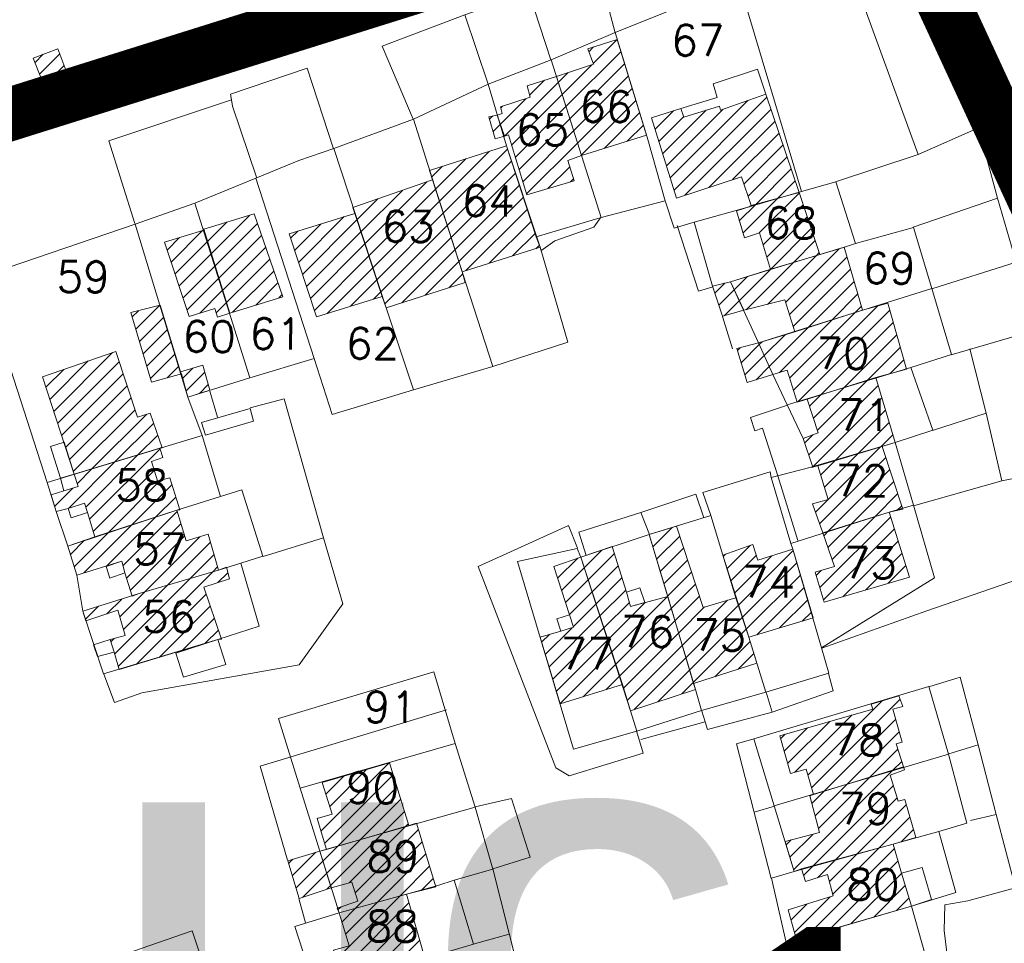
# Model space of a CAD drawing. Header units: metres. Extents: x 578835 to 593571, y 248557 to 255108.
# Tile 234 of 251: x 589950 to 590060, y 254725 to 254829. Entities that reach past the tile are written whole.
import ezdxf

# ---------------------------------------------------------------- set-up
doc = ezdxf.new("R2010")
doc.units = ezdxf.units.M
doc.linetypes.add('CACHEX2', pattern=[0.75, 0.5, -0.25])
doc.linetypes.add('SOLID_LINE', pattern=[0])
for name, color, linetype, lineweight in [('Cad-BATIMENT_BATI_LEGER13', 7, 'SOLID_LINE', 0), ('Cad-BATIMENT_BATI_PRIVE12', 7, 'SOLID_LINE', 0), ('Cad-BATIMENT_BATI_PRIVE12_HACH', 7, 'SOLID_LINE', 0), ('Cad-PARCELLAIRE_PARCELLE1', 250, 'SOLID_LINE', 0), ('Cad-PARCELLAIRE_PARCELLE1_', 250, 'SOLID_LINE', 0), ('Cad-RESEAU_ROUT_LIMITE_DE_VOIE_P23', 8, 'SOLID_LINE', 0), ('Cad-TOPONYMIE_NUMERO_DE_PARCELL182', 250, 'SOLID_LINE', 0), ('PLU', 7, 'CACHEX2', 5)]:
    doc.layers.add(name, color=color, linetype=linetype, lineweight=lineweight)
doc.layers.add('PLU nom', color=7, linetype='Continuous')
doc.styles.get("Standard").update_dxf_attribs({"font": 'arialbd_0.ttf', "height": 50})
doc.styles.add('TEXTSTYLE_45_11', font='txt.shx', dxfattribs={"oblique": 50})

msp = doc.modelspace()

# ---------------------------------------------------------------- hatches: boundary and pattern name
at = {"layer": 'Cad-BATIMENT_BATI_PRIVE12_HACH', "ltscale": 0.4}
h = msp.add_hatch(dxfattribs=at)
h.set_pattern_fill('ANSI31', color=256, scale=0.4, style=0)
h.paths.add_polyline_path([(590020.11, 254816.2), (590016.8, 254826.96), (590013.51, 254825.9), (590014.16, 254824.17), (590009.98, 254822.81), (590012.8, 254813.91)])
h = msp.add_hatch(dxfattribs=at)
h.set_pattern_fill('ANSI31', color=256, scale=0.4, style=0)
h.paths.add_polyline_path([(589952.07, 254822.49), (589954.8, 254823.51), (589953.93, 254825.89), (589951.13, 254824.87)])
h = msp.add_hatch(dxfattribs=at)
h.set_pattern_fill('ANSI31', color=256, scale=0.4, style=0)
h.paths.add_polyline_path([(590011.97, 254811.06), (590011.28, 254813.34), (590012.8, 254813.91), (590009.98, 254822.81), (590006.69, 254821.76), (590007.05, 254820.45), (590003.68, 254819.38), (590003.9, 254818.62), (590003.34, 254818.46), (590004.13, 254816.08), (590004.61, 254816.23), (590006.66, 254809.49)])
h = msp.add_hatch(dxfattribs=at)
h.set_pattern_fill('ANSI31', color=256, scale=0.4, style=0)
h.paths.add_polyline_path([(590037.3, 254809.74), (590033.55, 254820.8), (590028.43, 254819.02), (590028.32, 254819.46), (590024.3, 254818.23), (590023.97, 254819.2), (590020.68, 254818.15), (590023.5, 254809.13), (590030.79, 254811.53), (590031.9, 254808.28)])
h = msp.add_hatch(dxfattribs=at)
h.set_pattern_fill('ANSI31', color=256, scale=0.4, style=0)
h.paths.add_polyline_path([(590002.38, 254818.27), (590003.08, 254815.77), (590004.13, 254816.08), (590003.34, 254818.46)])
h = msp.add_hatch(dxfattribs=at)
h.set_pattern_fill('ANSI31', color=256, scale=0.4, style=0)
h.paths.add_polyline_path([(589999.4, 254800.85), (590008.15, 254803.59), (590004.38, 254814.98), (589995.71, 254812.24), (589996.05, 254811.16)])
h = msp.add_hatch(dxfattribs=at)
h.set_pattern_fill('ANSI31', color=256, scale=0.4, style=0)
h.paths.add_polyline_path([(589999.4, 254800.85), (589996.05, 254811.16), (589987.08, 254808.06), (589987.31, 254807.41), (589990.4, 254798.08), (589990.84, 254796.78), (589999.74, 254799.65)])
h = msp.add_hatch(dxfattribs=at)
h.set_pattern_fill('ANSI31', color=256, scale=0.4, style=0)
h.paths.add_polyline_path([(590039.61, 254802.8), (590037.3, 254809.74), (590031.9, 254808.28), (590031.66, 254808.15), (590030.22, 254807.69), (590031.13, 254804.64), (590032.81, 254805.23), (590034.07, 254801.1)])
h = msp.add_hatch(dxfattribs=at)
h.set_pattern_fill('ANSI31', color=256, scale=0.4, style=0)
h.paths.add_polyline_path([(589970.32, 254805.64), (589973.25, 254796.19), (589979.2, 254798.03), (589976.01, 254807.34)])
h = msp.add_hatch(dxfattribs=at)
h.set_pattern_fill('ANSI31', color=256, scale=0.4, style=0)
h.paths.add_polyline_path([(589990.4, 254798.08), (589987.31, 254807.41), (589979.92, 254805.11), (589983.01, 254795.78)])
h = msp.add_hatch(dxfattribs=at)
h.set_pattern_fill('ANSI31', color=256, scale=0.4, style=0)
h.paths.add_polyline_path([(589973.25, 254796.19), (589970.33, 254805.53), (589965.91, 254804.16), (589968.67, 254795.8), (589971.56, 254796.71), (589971.89, 254795.74)])
h = msp.add_hatch(dxfattribs=at)
h.set_pattern_fill('ANSI31', color=256, scale=0.4, style=0)
h.paths.add_polyline_path([(590031.08, 254796.51), (590035.67, 254797.67), (590036.8, 254794.09), (590044.42, 254796.52), (590042.35, 254803.59), (590039.61, 254802.8), (590034.07, 254801.1), (590029.57, 254799.72)])
h = msp.add_hatch(dxfattribs=at)
h.set_pattern_fill('ANSI31', color=256, scale=0.4, style=0)
h.paths.add_polyline_path([(590031.08, 254796.51), (590029.57, 254799.72), (590027.55, 254799.21), (590028.66, 254795.85)])
h = msp.add_hatch(dxfattribs=at)
h.set_pattern_fill('ANSI31', color=256, scale=0.4, style=0)
h.paths.add_polyline_path([(590032.71, 254792.85), (590034.33, 254789.31), (590035.93, 254789.78), (590037.06, 254786.2), (590038.19, 254786.51), (590045.89, 254788.95), (590049.35, 254789.91), (590047.24, 254797.32), (590044.42, 254796.52), (590036.8, 254794.09)])
h = msp.add_hatch(dxfattribs=at)
h.set_pattern_fill('ANSI31', color=256, scale=0.4, style=0)
h.paths.add_polyline_path([(589967.72, 254789.59), (589965.43, 254797.09), (589962.12, 254796.25), (589964.44, 254788.42), (589967.82, 254789.38)])
h = msp.add_hatch(dxfattribs=at)
h.set_pattern_fill('ANSI31', color=256, scale=0.4, style=0)
h.paths.add_polyline_path([(590032.71, 254792.85), (590030.29, 254792.2), (590031.44, 254788.39), (590034.33, 254789.31)])
h = msp.add_hatch(dxfattribs=at)
h.set_pattern_fill('ANSI31', color=256, scale=0.4, style=0)
h.paths.add_polyline_path([(589965.63, 254781.06), (589964.31, 254784.96), (589962.87, 254784.5), (589960.43, 254791.88), (589952.18, 254789.05), (589955.75, 254778.09), (589965.38, 254781.03)])
h = msp.add_hatch(dxfattribs=at)
h.set_pattern_fill('ANSI31', color=256, scale=0.4, style=0)
h.paths.add_polyline_path([(589970.21, 254790.36), (589967.72, 254789.59), (589967.82, 254789.38), (589968.53, 254786.76), (589971.01, 254787.53)])
h = msp.add_hatch(dxfattribs=at)
h.set_pattern_fill('ANSI31', color=256, scale=0.4, style=0)
h.paths.add_polyline_path([(590038.83, 254778.87), (590048.08, 254781.66), (590045.89, 254788.95), (590038.19, 254786.51), (590039.42, 254782.72), (590037.74, 254782.12)])
h = msp.add_hatch(dxfattribs=at)
h.set_pattern_fill('ANSI31', color=256, scale=0.4, style=0)
h.paths.add_polyline_path([(589965.13, 254777.33), (589964.44, 254779.5), (589965.72, 254779.95), (589965.38, 254781.03), (589955.75, 254778.09), (589956.19, 254776.69), (589954.59, 254776.22), (589953.15, 254775.76), (589953.71, 254773.91), (589955.08, 254774.25), (589956.93, 254774.85), (589957.26, 254773.77), (589958.07, 254771.05), (589967.3, 254774.06), (589967.63, 254774.09), (589966.5, 254777.67)])
h = msp.add_hatch(dxfattribs=at)
h.set_pattern_fill('ANSI31', color=256, scale=0.4, style=0)
h.paths.add_polyline_path([(590047.42, 254773.81), (590048.95, 254774.15), (590046.63, 254781.21), (590039.39, 254779.04), (590040.54, 254775.23), (590038.77, 254774.75), (590039.94, 254771.51)])
h = msp.add_hatch(dxfattribs=at)
h.set_pattern_fill('ANSI31', color=256, scale=0.4, style=0)
h.paths.add_polyline_path([(589968.33, 254770.58), (589967.3, 254774.06), (589958.07, 254771.05), (589955.03, 254770.01), (589956.04, 254766.75), (589961.1, 254768.3), (589961.46, 254766.99), (589962.26, 254764.38), (589963.06, 254764.67), (589971.99, 254767.32), (589970.82, 254771.34)])
h = msp.add_hatch(dxfattribs=at)
h.set_pattern_fill('ANSI31', color=256, scale=0.4, style=0)
h.paths.add_polyline_path([(590049.68, 254766.53), (590047.42, 254773.81), (590039.94, 254771.51), (590041.25, 254767.72), (590039.08, 254767.08), (590040.11, 254763.71)])
h = msp.add_hatch(dxfattribs=at)
h.set_pattern_fill('ANSI31', color=256, scale=0.4, style=0)
h.paths.add_polyline_path([(590026.48, 254763.11), (590023.49, 254772.23), (590020.43, 254771.31), (590022.51, 254764.34), (590025.39, 254754.55), (590032.54, 254756.83), (590031.63, 254759.77), (590030.18, 254764.21)])
h = msp.add_hatch(dxfattribs=at)
h.set_pattern_fill('ANSI31', color=256, scale=0.4, style=0)
h.paths.add_polyline_path([(590025.39, 254754.55), (590022.51, 254764.34), (590018.32, 254763.21), (590017.85, 254764.84), (590016.26, 254769.95), (590012.73, 254768.76), (590017.41, 254754.44), (590018.31, 254751.5), (590025.61, 254753.9)])
h = msp.add_hatch(dxfattribs=at)
h.set_pattern_fill('ANSI31', color=256, scale=0.4, style=0)
h.paths.add_polyline_path([(590038.86, 254761.94), (590036.56, 254769.65), (590032.63, 254768.44), (590032.06, 254770.17), (590028.7, 254768.99), (590030.18, 254764.21), (590031.63, 254759.77)])
h = msp.add_hatch(dxfattribs=at)
h.set_pattern_fill('ANSI31', color=256, scale=0.4, style=0)
h.paths.add_polyline_path([(590017.41, 254754.44), (590012.73, 254768.76), (590009.69, 254767.72), (590011.92, 254760.88), (590010.48, 254760.43), (590008.14, 254759.78), (590010.42, 254752.29)])
h = msp.add_hatch(dxfattribs=at)
h.set_pattern_fill('ANSI31', color=256, scale=0.4, style=0)
h.paths.add_polyline_path([(589972.31, 254759.54), (589970.34, 254765.4), (589973.23, 254766.31), (589972.87, 254767.62), (589971.99, 254767.32), (589963.06, 254764.67), (589956.72, 254762.69), (589957.05, 254761.6), (589960.66, 254762.8), (589961.48, 254759.97), (589959.79, 254759.49), (589960.24, 254758.08), (589960.81, 254756.12), (589971.9, 254759.51)])
h = msp.add_hatch(dxfattribs=at)
h.set_pattern_fill('ANSI31', color=256, scale=0.4, style=0)
h.paths.add_polyline_path([(590049.01, 254745.18), (590048.21, 254747.79), (590048.86, 254747.95), (590047.8, 254751.66), (590048.93, 254751.97), (590048.5, 254753.16), (590045.37, 254752.23), (590045.58, 254751.69), (590035.12, 254748.69), (590036.3, 254744.44), (590038.08, 254744.93), (590038.88, 254742.1)])
h = msp.add_hatch(dxfattribs=at)
h.set_pattern_fill('ANSI31', color=256, scale=0.4, style=0)
h.paths.add_polyline_path([(589984.12, 254735.91), (589993.37, 254738.59), (589991.2, 254745.64), (589983.65, 254743.44), (589984.77, 254739.86), (589983.08, 254739.39)])
h = msp.add_hatch(dxfattribs=at)
h.set_pattern_fill('ANSI31', color=256, scale=0.4, style=0)
h.paths.add_polyline_path([(590047.85, 254736.5), (590050.42, 254737.27), (590049.15, 254741.52), (590048.43, 254741.34), (590047.52, 254744.27), (590049.12, 254744.86), (590049.01, 254745.18), (590038.88, 254742.1), (590038.48, 254741.95), (590039.58, 254737.8), (590035.71, 254736.81), (590036.74, 254733.44), (590037.54, 254733.73)])
h = msp.add_hatch(dxfattribs=at)
h.set_pattern_fill('ANSI31', color=256, scale=0.4, style=0)
h.paths.add_polyline_path([(589996.42, 254731.71), (589994.25, 254738.88), (589993.37, 254738.59), (589984.12, 254735.91), (589983.39, 254735.73), (589984.65, 254731.61), (589986.98, 254732.25), (589987.66, 254730.08), (589985.33, 254729.32), (589985.54, 254728.78), (589993.11, 254730.87)])
h = msp.add_hatch(dxfattribs=at)
h.set_pattern_fill('ANSI31', color=256, scale=0.4, style=0)
h.paths.add_polyline_path([(590042.36, 254727.34), (590049.93, 254729.54), (590048.79, 254733.23), (590047.85, 254736.5), (590037.54, 254733.73), (590037.99, 254732.32), (590040.48, 254733.09), (590041.09, 254730.69), (590036.03, 254729.14), (590036.97, 254725.76)])
h = msp.add_hatch(dxfattribs=at)
h.set_pattern_fill('ANSI31', color=256, scale=0.4, style=0)
h.paths.add_polyline_path([(589983.39, 254735.73), (589979.77, 254734.64), (589981.04, 254730.4), (589984.65, 254731.61)])
h = msp.add_hatch(dxfattribs=at)
h.set_pattern_fill('ANSI31', color=256, scale=0.4, style=0)
h.paths.add_polyline_path([(589985.94, 254721.12), (589993.26, 254723.2), (589995.2, 254723.69), (589993.11, 254730.87), (589985.54, 254728.78), (589986.68, 254725.09), (589984.91, 254724.6)])

# ---------------------------------------------------------------- linework, layer by layer
at = {"layer": 'Cad-BATIMENT_BATI_LEGER13'}
for points in [[(590033.55, 254820.8), (590032.58, 254823.61), (590027.61, 254821.97), (590028.07, 254820.44), (590023.97, 254819.2), (590024.3, 254818.23), (590028.32, 254819.46), (590028.43, 254819.02), (590033.55, 254820.8), (590033.55, 254820.8)], [(590033.55, 254820.8), (590032.58, 254823.61), (590027.61, 254821.97), (590028.07, 254820.44), (590023.97, 254819.2), (590024.3, 254818.23), (590028.32, 254819.46), (590028.43, 254819.02), (590033.55, 254820.8), (590033.55, 254820.8)], [(589970.54, 254782.47), (589975.93, 254784.04), (589975.56, 254785.46), (589970.09, 254783.89), (589970.54, 254782.47), (589970.54, 254782.47)], [(589970.54, 254782.47), (589975.93, 254784.04), (589975.56, 254785.46), (589970.09, 254783.89), (589970.54, 254782.47), (589970.54, 254782.47)], [(589955.75, 254778.09), (589954.61, 254781.68), (589953.1, 254781.22), (589954.22, 254777.64), (589955.75, 254778.09), (589955.75, 254778.09)], [(589955.75, 254778.09), (589954.61, 254781.68), (589953.1, 254781.22), (589954.22, 254777.64), (589955.75, 254778.09), (589955.75, 254778.09)], [(589956.19, 254776.69), (589955.75, 254778.09), (589954.22, 254777.64), (589954.59, 254776.22), (589956.19, 254776.69), (589956.19, 254776.69)], [(589956.19, 254776.69), (589955.75, 254778.09), (589954.22, 254777.64), (589954.59, 254776.22), (589956.19, 254776.69), (589956.19, 254776.69)], [(589957.26, 254773.77), (589956.93, 254774.85), (589955.08, 254774.25), (589955.42, 254773.17), (589957.26, 254773.77), (589957.26, 254773.77)], [(589957.26, 254773.77), (589956.93, 254774.85), (589955.08, 254774.25), (589955.42, 254773.17), (589957.26, 254773.77), (589957.26, 254773.77)], [(589961.46, 254766.99), (589961.1, 254768.3), (589959.34, 254767.71), (589959.78, 254766.41), (589961.46, 254766.99), (589961.46, 254766.99)], [(589961.46, 254766.99), (589961.1, 254768.3), (589959.34, 254767.71), (589959.78, 254766.41), (589961.46, 254766.99), (589961.46, 254766.99)], [(590019.93, 254763.68), (590019.37, 254765.31), (590017.85, 254764.84), (590018.32, 254763.21), (590019.93, 254763.68), (590019.93, 254763.68)], [(590019.93, 254763.68), (590019.37, 254765.31), (590017.85, 254764.84), (590018.32, 254763.21), (590019.93, 254763.68), (590019.93, 254763.68)], [(590011.92, 254760.88), (590011.47, 254762.29), (590010.03, 254761.84), (590010.48, 254760.43), (590011.92, 254760.88), (590011.92, 254760.88)], [(590011.92, 254760.88), (590011.47, 254762.29), (590010.03, 254761.84), (590010.48, 254760.43), (590011.92, 254760.88), (590011.92, 254760.88)], [(589960.24, 254758.08), (589959.79, 254759.49), (589957.94, 254758.89), (589958.38, 254757.59), (589960.24, 254758.08), (589960.24, 254758.08)], [(589960.24, 254758.08), (589959.79, 254759.49), (589957.94, 254758.89), (589958.38, 254757.59), (589960.24, 254758.08), (589960.24, 254758.08)], [(589972.8, 254756.69), (589971.9, 254759.51), (589967.17, 254757.99), (589968.06, 254755.28), (589972.8, 254756.69), (589972.8, 254756.69)], [(589972.8, 254756.69), (589971.9, 254759.51), (589967.17, 254757.99), (589968.06, 254755.28), (589972.8, 254756.69), (589972.8, 254756.69)], [(590052.17, 254730.28), (590051.12, 254733.87), (590048.79, 254733.23), (590049.93, 254729.54), (590052.17, 254730.28), (590052.17, 254730.28)], [(590052.17, 254730.28), (590051.12, 254733.87), (590048.79, 254733.23), (590049.93, 254729.54), (590052.17, 254730.28), (590052.17, 254730.28)]]:
    msp.add_lwpolyline(points, close=True, dxfattribs=at)
at = {"layer": 'Cad-BATIMENT_BATI_PRIVE12'}
for points in [[(590020.11, 254816.2), (590016.8, 254826.96), (590013.51, 254825.9), (590014.16, 254824.17), (590009.98, 254822.81), (590012.8, 254813.91), (590020.11, 254816.2), (590020.11, 254816.2)], [(589952.07, 254822.49), (589954.8, 254823.51), (589953.93, 254825.89), (589951.13, 254824.87), (589952.07, 254822.49), (589952.07, 254822.49)], [(590011.97, 254811.06), (590011.28, 254813.34), (590012.8, 254813.91), (590009.98, 254822.81), (590006.69, 254821.76), (590007.05, 254820.45), (590003.68, 254819.38), (590003.9, 254818.62), (590003.34, 254818.46), (590004.13, 254816.08), (590004.61, 254816.23), (590006.66, 254809.49), (590011.97, 254811.06), (590011.97, 254811.06)], [(590037.3, 254809.74), (590033.55, 254820.8), (590028.43, 254819.02), (590028.32, 254819.46), (590024.3, 254818.23), (590023.97, 254819.2), (590020.68, 254818.15), (590023.5, 254809.13), (590030.79, 254811.53), (590031.9, 254808.28), (590037.3, 254809.74), (590037.3, 254809.74)], [(590002.38, 254818.27), (590002.38, 254818.27), (590002.38, 254818.27), (590002.38, 254818.27), (590002.38, 254818.27), (590002.38, 254818.27), (590002.38, 254818.27), (590003.08, 254815.77), (590004.13, 254816.08), (590004.13, 254816.08), (590004.13, 254816.08), (590003.34, 254818.46), (590002.38, 254818.27), (590002.38, 254818.27)], [(589999.4, 254800.85), (590008.15, 254803.59), (590004.38, 254814.98), (589995.71, 254812.24), (589996.05, 254811.16), (589996.05, 254811.16), (589999.4, 254800.85), (589999.4, 254800.85)], [(589999.4, 254800.85), (589996.05, 254811.16), (589987.08, 254808.06), (589987.31, 254807.41), (589990.4, 254798.08), (589990.84, 254796.78), (589999.74, 254799.65), (589999.4, 254800.85), (589999.4, 254800.85)], [(590039.61, 254802.8), (590037.3, 254809.74), (590031.9, 254808.28), (590031.9, 254808.28), (590031.66, 254808.15), (590030.22, 254807.69), (590031.13, 254804.64), (590032.81, 254805.23), (590034.07, 254801.1), (590039.61, 254802.8), (590039.61, 254802.8)], [(589970.32, 254805.64), (589973.25, 254796.19), (589979.2, 254798.03), (589976.01, 254807.34), (589970.32, 254805.64), (589970.32, 254805.64)], [(589990.4, 254798.08), (589987.31, 254807.41), (589979.92, 254805.11), (589983.01, 254795.78), (589990.4, 254798.08), (589990.4, 254798.08)], [(589973.25, 254796.19), (589970.33, 254805.53), (589965.91, 254804.16), (589968.67, 254795.8), (589971.56, 254796.71), (589971.89, 254795.74), (589973.25, 254796.19), (589973.25, 254796.19)], [(590031.08, 254796.51), (590035.67, 254797.67), (590036.8, 254794.09), (590044.42, 254796.52), (590042.35, 254803.59), (590039.61, 254802.8), (590034.07, 254801.1), (590029.57, 254799.72), (590031.08, 254796.51), (590031.08, 254796.51)], [(590031.08, 254796.51), (590029.57, 254799.72), (590027.55, 254799.21), (590028.66, 254795.85), (590031.08, 254796.51), (590031.08, 254796.51)], [(590032.71, 254792.85), (590034.33, 254789.31), (590035.93, 254789.78), (590037.06, 254786.2), (590038.19, 254786.51), (590045.89, 254788.95), (590049.35, 254789.91), (590047.24, 254797.32), (590044.42, 254796.52), (590036.8, 254794.09), (590032.71, 254792.85), (590032.71, 254792.85)], [(589967.72, 254789.59), (589967.72, 254789.59), (589965.43, 254797.09), (589962.12, 254796.25), (589964.44, 254788.42), (589967.82, 254789.38), (589967.82, 254789.38), (589967.72, 254789.59), (589967.72, 254789.59), (589967.72, 254789.59), (589967.72, 254789.59), (589967.72, 254789.59), (589967.72, 254789.59), (589967.72, 254789.59)], [(590032.71, 254792.85), (590030.29, 254792.2), (590031.44, 254788.39), (590034.33, 254789.31), (590032.71, 254792.85), (590032.71, 254792.85)], [(589965.63, 254781.06), (589964.31, 254784.96), (589962.87, 254784.5), (589960.43, 254791.88), (589952.18, 254789.05), (589955.75, 254778.09), (589965.38, 254781.03), (589965.38, 254781.03), (589965.38, 254781.03), (589965.38, 254781.03), (589965.38, 254781.03), (589965.38, 254781.03), (589965.38, 254781.03), (589965.38, 254781.03), (589965.38, 254781.03), (589965.38, 254781.03), (589965.38, 254781.03), (589965.38, 254781.03), (589965.38, 254781.03), (589965.63, 254781.06), (589965.63, 254781.06)], [(589970.21, 254790.36), (589970.21, 254790.36), (589970.21, 254790.36), (589970.21, 254790.36), (589967.72, 254789.59), (589967.82, 254789.38), (589968.53, 254786.76), (589971.01, 254787.53), (589970.21, 254790.36), (589970.21, 254790.36), (589970.21, 254790.36), (589970.21, 254790.36), (589970.21, 254790.36), (589970.21, 254790.36)], [(590038.83, 254778.87), (590048.08, 254781.66), (590045.89, 254788.95), (590038.19, 254786.51), (590039.42, 254782.72), (590037.74, 254782.12), (590038.83, 254778.87), (590038.83, 254778.87)], [(589965.13, 254777.33), (589964.44, 254779.5), (589965.72, 254779.95), (589965.38, 254781.03), (589955.75, 254778.09), (589956.19, 254776.69), (589956.19, 254776.69), (589954.59, 254776.22), (589953.15, 254775.76), (589953.71, 254773.91), (589955.08, 254774.25), (589956.93, 254774.85), (589957.26, 254773.77), (589958.07, 254771.05), (589967.3, 254774.06), (589967.63, 254774.09), (589967.63, 254774.09), (589967.63, 254774.09), (589966.5, 254777.67), (589965.13, 254777.33), (589965.13, 254777.33)], [(590047.42, 254773.81), (590048.95, 254774.15), (590046.63, 254781.21), (590039.39, 254779.04), (590040.54, 254775.23), (590038.77, 254774.75), (590039.94, 254771.51), (590047.42, 254773.81), (590047.42, 254773.81)], [(589968.33, 254770.58), (589967.3, 254774.06), (589958.07, 254771.05), (589958.07, 254771.05), (589955.03, 254770.01), (589956.04, 254766.75), (589961.1, 254768.3), (589961.46, 254766.99), (589961.46, 254766.99), (589962.26, 254764.38), (589963.06, 254764.67), (589971.99, 254767.32), (589971.99, 254767.32), (589970.82, 254771.34), (589968.33, 254770.58), (589968.33, 254770.58)], [(590049.68, 254766.53), (590047.42, 254773.81), (590039.94, 254771.51), (590041.25, 254767.72), (590039.08, 254767.08), (590040.11, 254763.71), (590049.68, 254766.53), (590049.68, 254766.53)], [(590026.48, 254763.11), (590023.49, 254772.23), (590020.43, 254771.31), (590022.51, 254764.34), (590025.39, 254754.55), (590032.54, 254756.83), (590031.63, 254759.77), (590030.18, 254764.21), (590026.48, 254763.11), (590026.48, 254763.11)], [(590025.39, 254754.55), (590022.51, 254764.34), (590018.32, 254763.21), (590017.85, 254764.84), (590016.26, 254769.95), (590012.73, 254768.76), (590017.41, 254754.44), (590018.31, 254751.5), (590025.61, 254753.9), (590025.39, 254754.55), (590025.39, 254754.55)], [(590038.86, 254761.94), (590036.56, 254769.65), (590032.63, 254768.44), (590032.06, 254770.17), (590028.7, 254768.99), (590030.18, 254764.21), (590031.63, 254759.77), (590038.86, 254761.94), (590038.86, 254761.94)], [(590017.41, 254754.44), (590012.73, 254768.76), (590009.69, 254767.72), (590011.92, 254760.88), (590010.48, 254760.43), (590008.14, 254759.78), (590010.42, 254752.29), (590017.41, 254754.44), (590017.41, 254754.44)], [(589972.31, 254759.54), (589970.34, 254765.4), (589973.23, 254766.31), (589972.87, 254767.62), (589971.99, 254767.32), (589971.99, 254767.32), (589963.06, 254764.67), (589956.72, 254762.69), (589957.05, 254761.6), (589960.66, 254762.8), (589961.48, 254759.97), (589959.79, 254759.49), (589960.24, 254758.08), (589960.81, 254756.12), (589971.9, 254759.51), (589972.31, 254759.54), (589972.31, 254759.54)], [(590049.01, 254745.18), (590048.21, 254747.79), (590048.86, 254747.95), (590047.8, 254751.66), (590048.93, 254751.97), (590048.5, 254753.16), (590045.37, 254752.23), (590045.58, 254751.69), (590035.12, 254748.69), (590036.3, 254744.44), (590038.08, 254744.93), (590038.88, 254742.1), (590049.01, 254745.18), (590049.01, 254745.18)], [(589984.12, 254735.91), (589993.37, 254738.59), (589991.2, 254745.64), (589983.65, 254743.44), (589984.77, 254739.86), (589983.08, 254739.39), (589984.12, 254735.91), (589984.12, 254735.91)], [(590047.85, 254736.5), (590050.42, 254737.27), (590049.15, 254741.52), (590048.43, 254741.34), (590047.52, 254744.27), (590049.12, 254744.86), (590049.01, 254745.18), (590038.88, 254742.1), (590038.48, 254741.95), (590039.58, 254737.8), (590035.71, 254736.81), (590036.74, 254733.44), (590037.54, 254733.73), (590047.85, 254736.5), (590047.85, 254736.5)], [(589996.42, 254731.71), (589994.25, 254738.88), (589993.37, 254738.59), (589984.12, 254735.91), (589983.39, 254735.73), (589984.65, 254731.61), (589986.98, 254732.25), (589987.66, 254730.08), (589985.33, 254729.32), (589985.54, 254728.78), (589993.11, 254730.87), (589996.42, 254731.71), (589996.42, 254731.71)], [(590042.36, 254727.34), (590049.93, 254729.54), (590048.79, 254733.23), (590047.85, 254736.5), (590037.54, 254733.73), (590037.99, 254732.32), (590040.48, 254733.09), (590041.09, 254730.69), (590036.03, 254729.14), (590036.97, 254725.76), (590042.36, 254727.34), (590042.36, 254727.34)], [(589983.39, 254735.73), (589983.39, 254735.73), (589983.39, 254735.73), (589979.77, 254734.64), (589979.77, 254734.64), (589981.04, 254730.4), (589984.65, 254731.61), (589984.65, 254731.61), (589984.65, 254731.61), (589983.39, 254735.73), (589983.39, 254735.73), (589983.39, 254735.73), (589983.39, 254735.73)], [(589985.94, 254721.12), (589993.26, 254723.2), (589995.2, 254723.69), (589993.11, 254730.87), (589985.54, 254728.78), (589986.68, 254725.09), (589984.91, 254724.6), (589985.94, 254721.12), (589985.94, 254721.12)]]:
    msp.add_lwpolyline(points, close=True, dxfattribs=at)
at = {"layer": 'Cad-PARCELLAIRE_PARCELLE1'}
msp.add_lwpolyline([(590000.36, 254987.43), (590031.66, 254893.98), (590051.48, 254840.82), (590068.58, 254798.33), (590090.1, 254748.54), (590109.61, 254713.62), (590119.38, 254659.38)], dxfattribs=at)
for points in [[(590025.46, 254806.4), (590031.66, 254808.15), (590037.53, 254809.87), (590030.52, 254833.36), (590016.58, 254827.72), (590020.2, 254815.98), (590022.21, 254808.8), (590023.21, 254805.76), (590025.46, 254806.4), (590025.46, 254806.4)], [(590015.03, 254806.96), (590009.41, 254824.66), (590016.58, 254827.72), (590020.2, 254815.98), (590022.21, 254808.8), (590015.03, 254806.96), (590015.03, 254806.96)], [(590007.72, 254804.78), (590015.03, 254806.96), (590009.41, 254824.66), (590002.31, 254821.94), (590004.38, 254814.98), (590007.72, 254804.78), (590007.72, 254804.78)], [(590002.85, 254790.21), (589999.85, 254799.44), (589996.03, 254811.38), (589993.91, 254818), (590002.31, 254821.94), (590004.38, 254814.98), (590007.72, 254804.78), (590008.15, 254803.59), (590011.27, 254792.94), (590002.85, 254790.21), (590002.85, 254790.21)], [(589993.93, 254787.57), (589990.84, 254796.78), (589984.95, 254814.68), (589993.91, 254818), (589996.03, 254811.38), (589999.85, 254799.44), (590002.85, 254790.21), (589993.93, 254787.57), (589993.93, 254787.57)], [(589984.95, 254814.68), (589981.03, 254813.34), (589976.17, 254811.37), (589982.75, 254791.09), (589984.77, 254784.79), (589993.93, 254787.57), (589990.84, 254796.78), (589984.95, 254814.68), (589984.95, 254814.68)], [(589975.51, 254788.91), (589969.32, 254808.57), (589976.17, 254811.37), (589982.75, 254791.09), (589975.51, 254788.91), (589975.51, 254788.91)], [(590029.57, 254799.72), (590033.98, 254801.09), (590042.27, 254803.58), (590043.63, 254804.03), (590041.39, 254810.97), (590037.53, 254809.87), (590031.66, 254808.15), (590025.46, 254806.4), (590027.55, 254799.21), (590029.57, 254799.72), (590029.57, 254799.72)], [(589968.53, 254786.76), (589962.6, 254806.21), (589969.32, 254808.57), (589975.51, 254788.91), (589968.53, 254786.76), (589968.53, 254786.76)], [(589970.13, 254782.44), (589968.53, 254786.76), (589962.6, 254806.21), (589945.22, 254800.28), (589952.7, 254777.17), (589970.13, 254782.44), (589970.13, 254782.44)], [(590032.71, 254792.85), (590043.94, 254796.36), (590052.21, 254798.96), (590050.15, 254805.8), (590043.63, 254804.03), (590042.27, 254803.58), (590033.98, 254801.09), (590029.57, 254799.72), (590032.71, 254792.85), (590032.71, 254792.85)], [(590035.93, 254785.88), (590049.83, 254790.07), (590054.4, 254791.56), (590052.21, 254798.96), (590043.94, 254796.36), (590032.71, 254792.85), (590034.33, 254789.31), (590035.93, 254785.88), (590035.93, 254785.88)], [(590048.08, 254781.66), (590038.83, 254778.87), (590037.74, 254782.12), (590035.93, 254785.88), (590049.83, 254790.07), (590052.32, 254783.03), (590048.08, 254781.66), (590048.08, 254781.66)], [(589972.2, 254775.58), (589967.3, 254774.06), (589955.03, 254770.01), (589953.71, 254773.91), (589952.7, 254777.17), (589970.13, 254782.44), (589972.2, 254775.58), (589972.2, 254775.58)], [(590034.15, 254777.7), (590036.34, 254770.3), (590047.42, 254773.81), (590050.15, 254774.59), (590048.08, 254781.66), (590038.5, 254778.85), (590034.15, 254777.7), (590034.15, 254777.7)], [(590027.34, 254773.45), (590028.7, 254768.99), (590031.63, 254759.77), (590033.55, 254753.57), (590040.62, 254755.73), (590039.8, 254758.56), (590036.56, 254769.65), (590036.34, 254770.3), (590034.15, 254777.7), (590034.01, 254778.36), (590026.46, 254776.05), (590027.34, 254773.45), (590027.34, 254773.45)], [(589974.48, 254768.09), (589976.97, 254768.86), (589974.61, 254776.34), (589972.2, 254775.58), (589967.3, 254774.06), (589955.03, 254770.01), (589956.04, 254766.75), (589956.72, 254762.69), (589963.06, 254764.67), (589971.99, 254767.32), (589974.48, 254768.09), (589974.48, 254768.09)], [(590036.34, 254770.3), (590047.42, 254773.81), (590050.15, 254774.59), (590052.49, 254766.43), (590039.8, 254758.56), (590036.56, 254769.65), (590036.34, 254770.3), (590036.34, 254770.3)], [(590020.43, 254771.31), (590025.61, 254753.9), (590026.3, 254751.52), (590033.55, 254753.57), (590031.63, 254759.77), (590028.7, 254768.99), (590027.34, 254773.45), (590020.43, 254771.31), (590020.43, 254771.31)], [(590012.73, 254768.76), (590018.31, 254751.5), (590019.01, 254749.22), (590026.3, 254751.52), (590025.61, 254753.9), (590020.43, 254771.31), (590012.73, 254768.76), (590012.73, 254768.76)], [(590012.73, 254768.76), (590018.31, 254751.5), (590019.01, 254749.22), (590011.92, 254747.17), (590005.61, 254768.27), (590012.32, 254769.73), (590012.73, 254768.76), (590012.73, 254768.76)], [(589956.72, 254762.69), (589959.05, 254755.64), (589971.9, 254759.51), (589976.56, 254761.02), (589974.48, 254768.09), (589971.99, 254767.32), (589963.06, 254764.67), (589956.72, 254762.69), (589956.72, 254762.69)], [(589998.6, 254747.83), (589996.19, 254755.88), (589978.75, 254750.61), (589981.15, 254742.79), (589998.6, 254747.83), (589998.6, 254747.83)], [(590034.47, 254740.83), (590054.08, 254746.61), (590051.87, 254754.22), (590032.19, 254748.33), (590034.47, 254740.83), (590034.47, 254740.83)], [(589981.15, 254742.79), (589983.39, 254735.73), (589994.57, 254738.91), (590000.85, 254740.67), (589998.6, 254747.83), (589981.15, 254742.79), (589981.15, 254742.79)], [(590036.74, 254733.44), (590053, 254737.94), (590056.14, 254738.87), (590054.08, 254746.61), (590034.47, 254740.83), (590036.74, 254733.44), (590036.74, 254733.44)], [(589998.5, 254732.44), (589996.66, 254731.84), (589985.54, 254728.78), (589983.39, 254735.73), (589994.57, 254738.91), (590000.85, 254740.67), (590002.85, 254733.7), (589998.5, 254732.44), (589998.5, 254732.44)], [(590035.84, 254725.45), (590049.93, 254729.54), (590054.9, 254731.07), (590053, 254737.94), (590036.74, 254733.44), (590034.17, 254732.67), (590035.84, 254725.45), (590035.84, 254725.45)], [(590000.67, 254725.27), (589995.44, 254723.71), (589982.8, 254720.3), (589980.57, 254727.25), (589985.54, 254728.78), (589996.66, 254731.84), (589998.5, 254732.44), (590000.67, 254725.27), (590000.67, 254725.27)], [(590035.84, 254725.45), (590036.54, 254723.05), (590040.26, 254711.22), (590053.81, 254715.71), (590049.93, 254729.54), (590035.84, 254725.45), (590035.84, 254725.45)]]:
    msp.add_lwpolyline(points, close=True, dxfattribs=at)
at = {"layer": 'Cad-PARCELLAIRE_PARCELLE1_'}
msp.add_lwpolyline([(589962.6, 254806.21), (589945.22, 254800.28), (589952.7, 254777.17), (589953.71, 254773.91), (589955.03, 254770.01), (589956.04, 254766.75), (589956.72, 254762.69), (589959.05, 254755.64), (589971.9, 254759.51), (589976.56, 254761.02), (589974.48, 254768.09), (589976.97, 254768.86), (589974.61, 254776.34), (589972.2, 254775.58), (589970.13, 254782.44), (589968.53, 254786.76), (589975.51, 254788.91), (589982.75, 254791.09), (589984.77, 254784.79), (589993.93, 254787.57), (590002.85, 254790.21), (590011.27, 254792.94), (590008.15, 254803.59), (590007.72, 254804.78), (590015.03, 254806.96), (590022.21, 254808.8), (590023.21, 254805.76), (590025.46, 254806.4), (590027.55, 254799.21), (590029.57, 254799.72), (590032.71, 254792.85), (590034.33, 254789.31), (590035.93, 254785.88), (590037.74, 254782.12), (590038.83, 254778.87), (590038.5, 254778.85), (590034.15, 254777.7), (590034.01, 254778.36), (590026.46, 254776.05), (590027.34, 254773.45), (590020.43, 254771.31), (590012.73, 254768.76), (590012.32, 254769.73), (590005.61, 254768.27), (590011.92, 254747.17), (590019.01, 254749.22), (590026.3, 254751.52), (590033.55, 254753.57), (590040.62, 254755.73), (590039.8, 254758.56), (590052.49, 254766.43), (590050.15, 254774.59), (590048.08, 254781.66), (590052.32, 254783.03), (590049.83, 254790.07), (590054.4, 254791.56), (590052.21, 254798.96), (590050.15, 254805.8), (590043.63, 254804.03), (590041.39, 254810.97), (590037.53, 254809.87), (590030.52, 254833.36), (590016.58, 254827.72), (590009.41, 254824.66), (590002.31, 254821.94), (589993.91, 254818), (589984.95, 254814.68), (589981.03, 254813.34), (589976.17, 254811.37), (589969.32, 254808.57), (589962.6, 254806.21), (589962.6, 254806.21)], close=True, dxfattribs=at)
for points in [[(590000.67, 254725.27), (589998.5, 254732.44), (590002.85, 254733.7), (590000.85, 254740.67), (589998.6, 254747.83), (589998.6, 254747.83), (589998.6, 254747.83), (589996.19, 254755.88), (589978.75, 254750.61), (589981.15, 254742.79), (589983.39, 254735.73), (589985.54, 254728.78), (589980.57, 254727.25), (589982.8, 254720.3)], [(590053.81, 254715.71), (590049.93, 254729.54), (590054.9, 254731.07), (590053, 254737.94), (590056.14, 254738.87), (590054.08, 254746.61), (590051.87, 254754.22), (590032.19, 254748.33), (590034.47, 254740.83), (590036.74, 254733.44), (590034.17, 254732.67), (590035.84, 254725.45), (590036.54, 254723.05)]]:
    msp.add_lwpolyline(points, dxfattribs=at)
at = {"layer": 'Cad-RESEAU_ROUT_LIMITE_DE_VOIE_P23'}
for p, q in [((590028.68, 254795.82), (590029.79, 254792.19)), ((589971.01, 254787.42), (589971.86, 254784.5)), ((589997.61, 254751.6), (589976.67, 254745.26)), ((590019.47, 254748.25), (590026.7, 254750.26)), ((589976.67, 254745.26), (589979.73, 254734.71)), ((590032.22, 254740.09), (590034.5, 254740.78)), ((590002.82, 254733.73), (590006.44, 254719.58)), ((589981, 254730.41), (589981.75, 254727.65)), ((590004.69, 254726.39), (590000.64, 254725.25))]:
    msp.add_line(p, q, dxfattribs=at)
for points in [[(590041.36, 254810.96), (590050.66, 254814.04), (590041.98, 254837.89), (590030.53, 254833.37)], [(590016.58, 254827.69), (590014.68, 254834.96), (590006.88, 254832.28)], [(590009.37, 254824.66), (590006.88, 254832.28), (589999.7, 254829.73)], [(590002.3, 254821.93), (589999.7, 254829.73), (589990.39, 254826.21), (589993.89, 254818)], [(589984.93, 254814.65), (589981.94, 254823.72), (589973.33, 254820.79), (589973.43, 254820.17)], [(589976.27, 254811.48), (589973.57, 254819.45), (589973.43, 254820.17), (589959.66, 254815.56), (589962.58, 254806.26)], [(590050.12, 254805.85), (590059.6, 254809.11), (590057.47, 254817.04), (590050.66, 254814.04)], [(590052.19, 254798.92), (590061.68, 254801.91), (590059.6, 254809.11)], [(590015.01, 254807), (590014.2, 254805.87), (590009.8, 254804.31), (590008.23, 254803.19)], [(590023.57, 254806.03), (590025.98, 254798.67), (590027.58, 254799.16)], [(590054.39, 254791.52), (590063.89, 254794.26), (590061.68, 254801.91)], [(590052.29, 254783.01), (590058.3, 254784.94), (590056.48, 254792.18)], [(589975.55, 254785.53), (589979.36, 254786.56), (589983.78, 254770.94)], [(590035.97, 254785.85), (590031.81, 254784.45), (590032.3, 254782.98), (590033.16, 254783.28), (590034.89, 254777.89), (590037.12, 254770.62)], [(590050.16, 254774.55), (590060.08, 254777.34), (590058.3, 254784.94)], [(590039.84, 254758.54), (590051.66, 254762.73), (590067.03, 254768.05), (590064.64, 254778.24), (590060.08, 254777.34)], [(590026.58, 254773.17), (590025.65, 254775.83), (590019.46, 254773.8)], [(590020.45, 254771.3), (590019.46, 254773.8), (590012.52, 254771.59), (590013.34, 254768.94)], [(590012.36, 254769.77), (590011.35, 254772.34), (590001.17, 254767.7), (590009.93, 254745.07), (590011.43, 254744.19), (590019.75, 254746.72), (590019, 254749.26)], [(589959.07, 254755.6), (589960.29, 254752.43), (589963.38, 254753.52), (589981.05, 254756.66), (589985.97, 254763.51), (589983.78, 254770.94), (589976.99, 254768.85)], [(590033.56, 254753.58), (590034.26, 254751.34), (590041.1, 254753.73), (590040.59, 254755.68)], [(590054.11, 254746.67), (590057.41, 254747.66), (590055.39, 254755.29), (590051.86, 254754.2)], [(590026.34, 254751.47), (590026.7, 254750.26), (590026.97, 254749.41), (590034.26, 254751.34)], [(590034.13, 254732.65), (590030.25, 254747.78), (590032.17, 254748.34)], [(590056.55, 254739.17), (590059.43, 254739.84), (590057.41, 254747.66)], [(590000.83, 254740.69), (590004.95, 254741.65), (590007.03, 254735.06), (590002.82, 254733.73)], [(590042.09, 254704.87), (590055.4, 254708.36), (590054.61, 254717.99), (590054.41, 254720.02), (590053.59, 254726.78), (590053.65, 254729.67), (590056.27, 254730.14), (590061.63, 254731.59), (590059.43, 254739.84)], [(589960.43, 254696.62), (589962.5, 254693.56), (589974.22, 254692.01), (589974.86, 254692.35), (589976.43, 254693.6), (589977.85, 254695.49), (589978.24, 254698.03), (589977.97, 254700.01), (589969.03, 254726.76), (589953.89, 254721.52), (589954.56, 254719.48), (589951.05, 254718.29), (589952.66, 254713.22)]]:
    msp.add_lwpolyline(points, dxfattribs=at)
at = {"layer": 'PLU', "color": 7, "ltscale": 2, "const_width": 6}
msp.add_lwpolyline([(590119.38, 254659.4), (590110.82, 254706.86), (590090.12, 254748.51), (590068.63, 254798.38), (590045.48, 254848.44), (590030.78, 254896.6), (590017.28, 254936.98), (589996.34, 254996.19), (589985.5, 255030.93), (589974.87, 255051.4), (589963, 255080.27), (589954.91, 255103.77), (589954.91, 255103.77), (589895.18, 255083.63), (589894.64, 255074.77), (589773.07, 255026.91), (589716.13, 255014.06), (589656.41, 254988.34), (589642.96, 254991.51), (589587.42, 254969.84), (589577.69, 254960.06), (589574.85, 254952.63), (589572.18, 254937.51), (589534.85, 254934.99)], dxfattribs=at)
at = {"layer": 'PLU', "ltscale": 2, "const_width": 6}
msp.add_lwpolyline([(589915.1, 254842.41), (589915.93, 254880.5), (589915.1, 254890.43), (589992.15, 254915.27), (590000.43, 254916.1), (590021.97, 254841.59), (589908.48, 254805.98), (589906.82, 254784.46)], dxfattribs=at)

# ---------------------------------------------------------------- texts
at = {"layer": 'Cad-TOPONYMIE_NUMERO_DE_PARCELL182', "style": 'TEXTSTYLE_45_11'}
for s, p in [('67', (590022.89, 254825.13)), ('66', (590012.56, 254817.68)), ('65', (590005.41, 254815.07)), ('64', (589999.32, 254807.09)), ('63', (589990.3, 254804.21)), ('68', (590033.36, 254804.61)), ('69', (590044.42, 254799.52)), ('59', (589953.77, 254798.56)), ('60', (589967.93, 254791.84)), ('61', (589975.45, 254792.14)), ('62', (589986.3, 254791.05)), ('70', (590039.22, 254789.94)), ('71', (590041.61, 254783.01)), ('58', (589960.36, 254775.15)), ('72', (590041.33, 254775.64)), ('57', (589962.38, 254767.95)), ('73', (590042.27, 254766.4)), ('74', (590030.83, 254764.27)), ('56', (589963.39, 254760.36)), ('76', (590017.22, 254758.66)), ('75', (590025.33, 254758.28)), ('77', (590010.42, 254756.19)), ('91', (589988.3, 254750.19)), ('78', (590040.91, 254746.5)), ('90', (589986.31, 254741.11)), ('79', (590041.72, 254738.77)), ('89', (589988.61, 254733.39)), ('80', (590042.57, 254730.25)), ('88', (589988.53, 254725.57))]:
    msp.add_text(s, height=3.491, rotation=359.5887, dxfattribs=at).set_placement(p)
at = {"layer": 'PLU nom', "insert": (590003.94, 254741.19), "char_height": 35, "width": 195.3422, "attachment_point": 2}
msp.add_mtext('UC{\\H0.6x;1}', dxfattribs=at)

doc.saveas('drawing.dxf')
